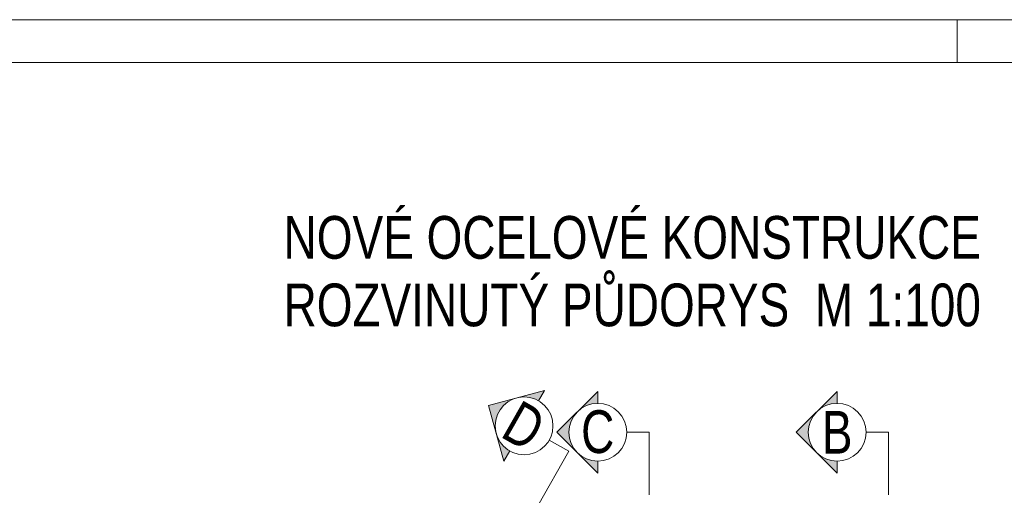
# Model space of a CAD drawing. Header units: metres. Extents: x 217 to 322, y -6 to 53.
# Tile 18 of 39: x 227.41 to 238.93, y 47.92 to 53.48. Entities that reach past the tile are written whole.
import ezdxf

# ---------------------------------------------------------------- set-up
doc = ezdxf.new("R2010")
doc.units = ezdxf.units.M
doc.layers.add('POPIS', color=7, linetype='Continuous', lineweight=13)
doc.layers.add('SRAFY', color=254, linetype='Continuous', lineweight=18)
doc.styles.add('ARIAL', font='ARIAL.TTF')

msp = doc.modelspace()

# ---------------------------------------------------------------- hatches: boundary and pattern name
at = {"layer": 'POPIS', "linetype": 'Continuous', "lineweight": 13}
for points in [[(233.281, 49.068), (233.319, 49.069), (233.358, 49.065), (233.395, 49.058), (233.432, 49.046), (233.467, 49.029), (233.475, 49.024), (233.545, 49.146), (233.236, 49.062)], [(233.979, 48.935), (234.013, 48.955), (234.048, 48.971), (234.084, 48.983), (234.122, 48.991), (234.161, 48.994), (234.17, 48.994), (234.17, 49.134), (233.944, 48.908)], [(236.779, 48.935), (236.813, 48.955), (236.848, 48.971), (236.884, 48.983), (236.922, 48.991), (236.961, 48.994), (236.97, 48.994), (236.97, 49.134), (236.744, 48.908)], [(233.074, 48.974), (233.103, 48.999), (233.135, 49.021), (233.169, 49.039), (233.208, 49.054), (232.893, 48.968), (232.98, 48.653), (232.973, 48.694), (232.971, 48.732), (232.973, 48.771), (232.98, 48.809), (232.991, 48.846), (233.006, 48.881), (233.025, 48.915), (233.048, 48.946)], [(233.846, 48.751), (233.859, 48.788), (233.876, 48.822), (233.897, 48.855), (233.923, 48.887), (233.692, 48.656), (233.923, 48.425), (233.897, 48.458), (233.876, 48.49), (233.859, 48.525), (233.846, 48.561), (233.837, 48.599), (233.833, 48.637), (233.833, 48.676), (233.837, 48.714)], [(236.646, 48.751), (236.659, 48.788), (236.676, 48.822), (236.697, 48.855), (236.723, 48.887), (236.492, 48.656), (236.723, 48.425), (236.697, 48.458), (236.676, 48.49), (236.659, 48.525), (236.646, 48.561), (236.637, 48.599), (236.633, 48.637), (236.633, 48.676), (236.637, 48.714)], [(233.101, 48.464), (233.072, 48.49), (233.046, 48.518), (233.024, 48.549), (233.005, 48.583), (232.987, 48.625), (233.072, 48.316), (233.141, 48.438), (233.133, 48.442)], [(234.122, 48.322), (234.084, 48.329), (234.048, 48.341), (234.013, 48.357), (233.979, 48.377), (233.944, 48.405), (234.17, 48.178), (234.17, 48.319), (234.161, 48.318)], [(236.922, 48.322), (236.884, 48.329), (236.848, 48.341), (236.813, 48.357), (236.779, 48.377), (236.744, 48.405), (236.97, 48.178), (236.97, 48.319), (236.961, 48.318)]]:
    msp.add_hatch(color=7, dxfattribs=at).paths.add_polyline_path(points)

# ---------------------------------------------------------------- linework, layer by layer
at = {"layer": 'POPIS', "color": 7, "linetype": 'Continuous', "lineweight": 13}
for p, q in [((233.545, 49.146), (232.893, 48.968)), ((233.476, 49.025), (233.545, 49.146)), ((234.17, 49.134), (233.692, 48.656)), ((234.17, 48.994), (234.17, 49.134)), ((236.97, 49.134), (236.492, 48.656)), ((236.97, 48.994), (236.97, 49.134)), ((232.893, 48.968), (233.072, 48.316)), ((233.692, 48.656), (234.17, 48.178)), ((236.492, 48.656), (236.97, 48.178)), ((233.072, 48.316), (233.141, 48.437)), ((234.17, 48.178), (234.17, 48.318)), ((236.97, 48.178), (236.97, 48.318))]:
    msp.add_line(p, q, dxfattribs=at)
for points in [[(234.508, 48.656), (234.77, 48.656), (234.77, 47.923)], [(237.308, 48.656), (237.57, 48.656), (237.57, 47.923)], [(233.602, 48.564), (233.83, 48.434), (233.467, 47.797)]]:
    msp.add_lwpolyline(points, dxfattribs=at)
for centre in [(233.308, 48.731), (234.17, 48.656), (236.97, 48.656)]:
    msp.add_circle(centre, 0.338, dxfattribs=at)
at = {"layer": 'SRAFY', "color": 136, "linetype": 'Continuous', "lineweight": 18}
msp.add_line((238.375, 52.983), (238.375, 53.483), dxfattribs=at)
for points in [[(217.375, -5.917), (322.375, -5.917), (322.375, 53.483), (217.375, 53.483), (217.375, -5.917)], [(217.875, -5.417), (321.875, -5.417), (321.875, 52.983), (217.875, 52.983), (217.875, -5.417)]]:
    msp.add_lwpolyline(points, dxfattribs=at)

# ---------------------------------------------------------------- texts
at = {"layer": 'POPIS', "color": 204, "linetype": 'Continuous', "lineweight": 13, "char_height": 0.5, "width": 0.19231, "attachment_point": 7, "style": 'ARIAL'}
for s, insert in [('\\W0.77;NOVÉ\\~OCELOVÉ\\~KONSTRUKCE', (230.494, 50.679)), ('\\W0.77;ROZVINUTÝ\\~PŮDORYS\\~\\~M\\~1:100', (230.494, 49.889)), ('\\W0.77;C', (233.975, 48.406)), ('\\W0.77;B', (236.791, 48.406))]:
    msp.add_mtext(s, dxfattribs=dict(at, insert=insert))
at = {"layer": 'POPIS', "color": 204, "linetype": 'Continuous', "lineweight": 13, "insert": (233.015, 48.611), "char_height": 0.5, "width": 0.19231, "attachment_point": 7, "rotation": 330.3451, "style": 'ARIAL'}
msp.add_mtext('\\W0.77;D', dxfattribs=at)

doc.saveas('drawing.dxf')
